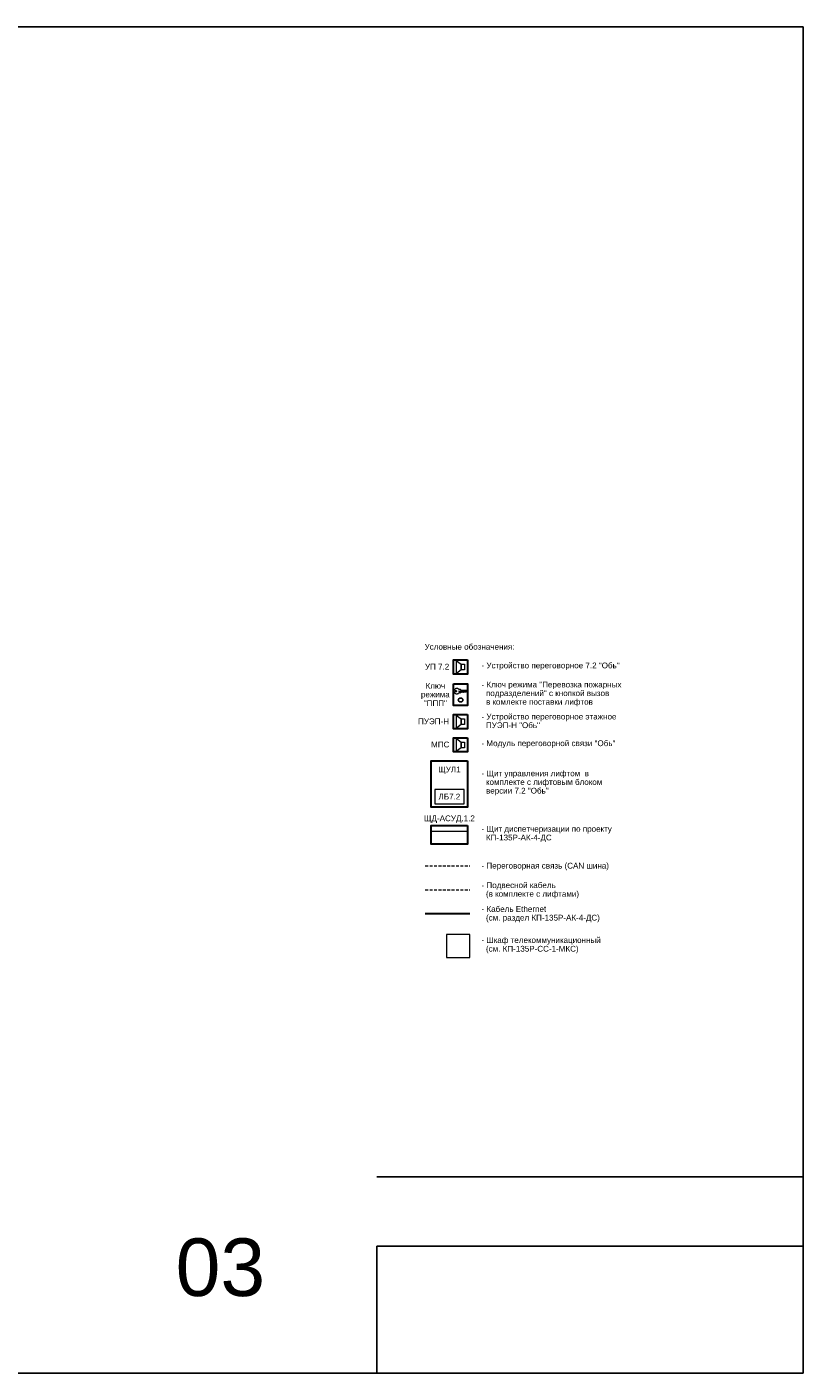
# Model space of a CAD drawing. Header units: millimetres. Extents: x 0 to 2625, y -889 to 841.
# Tile 23 of 24: x 2288 to 2625, y -677 to -93. Entities that reach past the tile are written whole.
import ezdxf
from ezdxf.enums import TextEntityAlignment as Align

# ---------------------------------------------------------------- set-up
doc = ezdxf.new("R2010")
doc.units = ezdxf.units.MM
doc.linetypes.add('штриховая', pattern=[19.05, 12.7, -6.35])
doc.layers.get('0').update_dxf_attribs({"lineweight": 15})
doc.layers.add('UNPLOTTED', color=2, linetype='Continuous', plot=False)
doc.styles.add('CP.Text', font='arial.ttf')

# ---------------------------------------------------------------- blocks, each defined once
blk = doc.blocks.new('*U1')
at = {"color": 0}
blk.add_line((0, 85.08), (-185, 85.08), dxfattribs=at)
for points in [[(0, 584), (0, 0), (-816, 0), (-816, 584)], [(-185, 55.08), (0, 55.08), (0, 0), (-185, 0)]]:
    blk.add_lwpolyline(points, close=True, dxfattribs=at)

msp = doc.modelspace()

# ---------------------------------------------------------------- linework, layer by layer
msp.add_line((2463.31, -441.96), (2479.08, -441.96))
at = {"color": 4, "linetype": 'штриховая', "ltscale": 0.1}
msp.add_line((2460.72, -457.07), (2479.98, -457.07), dxfattribs=at)
at = {"color": 30, "linetype": 'штриховая', "ltscale": 0.1, "true_color": 0xf26722}
msp.add_line((2460.72, -467.41), (2479.98, -467.41), dxfattribs=at)
at = {"color": 1, "lineweight": 30}
msp.add_line((2460.72, -477.74), (2479.98, -477.74), dxfattribs=at)
at = {"lineweight": 30}
for points in [[(2479.08, -367.68), (2479.08, -373.86), (2472.94, -373.86), (2472.94, -367.68)], [(2472.94, -378.12), (2479.08, -378.12), (2479.08, -387.52), (2472.94, -387.52)], [(2479.08, -391.39), (2479.08, -397.57), (2472.94, -397.57), (2472.94, -391.39)], [(2479.08, -401.44), (2479.08, -407.62), (2472.94, -407.62), (2472.94, -401.44)], [(2479.08, -411.53), (2479.08, -431.61), (2463.31, -431.61), (2463.31, -411.53)], [(2479.08, -439.5), (2479.08, -447.58), (2463.31, -447.58), (2463.31, -439.5)]]:
    msp.add_lwpolyline(points, close=True, dxfattribs=at)
at = {"lineweight": 18}
for points in [[(2474.33, -373.52), (2474.33, -368.02), (2476.28, -369.55), (2476.28, -372.04)], [(2477.68, -369.55), (2477.68, -372.04), (2476.28, -372.04), (2476.28, -369.55)], [(2474.33, -397.23), (2474.33, -391.73), (2476.28, -393.25), (2476.28, -395.75)], [(2477.68, -393.25), (2477.68, -395.75), (2476.28, -395.75), (2476.28, -393.25)], [(2474.33, -407.28), (2474.33, -401.78), (2476.28, -403.3), (2476.28, -405.8)], [(2477.68, -403.3), (2477.68, -405.8), (2476.28, -405.8), (2476.28, -403.3)], [(2463.31, -431.61), (2463.31, -411.53), (2479.08, -411.53), (2479.08, -431.61)]]:
    msp.add_lwpolyline(points, close=True, dxfattribs=at)
for points in [[(2478.61, -381.34), (2475.65, -381.34), (2475.31, -381.21), (2478.78, -381.21)], [(2475.44, -380.62), (2475.73, -380.41), (2475.86, -380.41), (2475.94, -380.45), (2475.94, -380.74), (2478.44, -380.74), (2478.86, -381.04), (2478.86, -381.13), (2478.31, -381.63), (2478.02, -381.63), (2477.81, -381.42), (2477.47, -381.76), (2477.42, -381.76)], [(2477.34, -381.76), (2477.26, -381.76), (2476.92, -381.46), (2476.58, -381.8), (2476.32, -381.55), (2475.94, -381.55), (2475.94, -382.01), (2475.86, -382.06), (2475.44, -381.85)]]:
    msp.add_lwpolyline(points, dxfattribs=at)
at = {"lineweight": 25}
msp.add_lwpolyline([(2477.34, -381.76), (2477.38, -381.68), (2477.42, -381.76)], dxfattribs=at)
msp.add_lwpolyline([(2464.81, -430.11), (2477.58, -430.11), (2477.58, -423.89), (2464.81, -423.89)], close=True)
at = {"color": 6}
msp.add_lwpolyline([(2469.98, -496.82), (2479.98, -496.82), (2479.98, -486.82), (2469.98, -486.82)], close=True, dxfattribs=at)
at = {"lineweight": 25}
msp.add_circle((2474.06, -381.23), 0.275, dxfattribs=at)
at = {"lineweight": 18}
for radius in [0.995, 0.825]:
    msp.add_circle((2476.05, -385.08), radius, dxfattribs=at)
for points, knots in [([(2473.23, -381.24), (2473.23, -381.05), (2473.27, -380.87), (2473.4, -380.55), (2473.49, -380.4), (2473.68, -380.21), (2473.76, -380.15), (2473.93, -380.04), (2474.02, -380), (2474.12, -379.98)], [0, 0, 0, 0, 0.547336, 0.547336, 1.063434, 1.063434, 1.361474, 1.361474, 1.660846, 1.660846, 1.660846, 1.660846]), ([(2474.13, -382.49), (2473.99, -382.45), (2473.87, -382.39), (2473.63, -382.22), (2473.53, -382.1), (2473.38, -381.87), (2473.33, -381.75), (2473.25, -381.5), (2473.23, -381.37), (2473.23, -381.24)], [0, 0, 0, 0, 0.417934, 0.417934, 0.875269, 0.875269, 1.256039, 1.256039, 1.653364, 1.653364, 1.653364, 1.653364]), ([(2474.12, -379.98), (2474.25, -379.94), (2474.39, -379.93), (2474.66, -379.96), (2474.79, -380.01), (2475.02, -380.13), (2475.12, -380.21), (2475.3, -380.4), (2475.37, -380.51), (2475.43, -380.63)], [0, 0, 0, 0, 0.41198, 0.41198, 0.823657, 0.823657, 1.201793, 1.201793, 1.602028, 1.602028, 1.602028, 1.602028]), ([(2475.43, -381.82), (2475.36, -381.97), (2475.26, -382.11), (2475.03, -382.33), (2474.9, -382.41), (2474.66, -382.5), (2474.55, -382.52), (2474.34, -382.53), (2474.23, -382.51), (2474.13, -382.49)], [0, 0, 0, 0, 0.510094, 0.510094, 0.964236, 0.964236, 1.282131, 1.282131, 1.607848, 1.607848, 1.607848, 1.607848])]:
    msp.add_open_spline(points, degree=3, knots=knots, dxfattribs=at)

# ---------------------------------------------------------------- block references
at = {"layer": 'UNPLOTTED'}
msp.add_blockref('*U1', (2624.66, -677.08), dxfattribs=at)

# ---------------------------------------------------------------- texts
at = {"style": 'CP.Text'}
msp.add_text('Условные обозначения:', height=2.5, dxfattribs=at).set_placement((2460.43, -361.97), align=Align.MIDDLE_LEFT)
at = {"char_height": 2.5, "line_spacing_factor": 0.9, "style": 'CP.Text'}
for s, insert, width, attachment_point in [('УП 7.2', (2465.84, -370.63), 18, 5), ('- Устройство переговорное 7.2 "Обь"', (2485.11, -370.46), 76.4545, 4), ('Ключ\\Pрежима\\P"ППП"', (2465.09, -382.68), 18, 5), ('- Ключ режима "Перевозка пожарных\\P  подразделений" с кнопкой вызов\\P  в комлекте поставки лифтов', (2485.11, -382.5), 76.4545, 4), ('- Устройство переговорное этажное ^I  \\P  ПУЭП-Н "Обь"', (2485.11, -394.16), 76.4545, 4), ('ПУЭП-Н', (2464.31, -394.34), 18, 5), ('МПС', (2467.22, -404.39), 18, 5), ('- Модуль переговорной связи "Обь"', (2485.11, -404.22), 76.4545, 4), ('ЩУЛ1', (2471.19, -415.57), 15.77, 5), ('\\P- Щит управления лифтом  в \\P  комплекте с лифтовым блоком\\P  версии 7.2 "Обь"', (2485.11, -419.17), 76.4545, 4), ('ЛБ7.2', (2471.19, -427), 12.77, 5), ('ЩД-АСУД.1.2', (2471.19, -436.76), 24.8729, 5), ('- Щит диспетчеризации по проекту\\P  КП-135Р-АК-4-ДС', (2485.11, -443.23), 76.4545, 4), ('- Переговорная связь (CAN шина)', (2485.11, -457.33), 76.4545, 4), ('- Подвесной кабель\\P  (в комплекте с лифтами)', (2485.11, -467.67), 76.4545, 4), ('- Кабель Ethernet\\P  (см. раздел КП-135Р-АК-4-ДС)', (2485.11, -478.01), 76.4545, 4), ('\\pxt12;- Шкаф телекоммуникационный\\P  (см. КП-135Р-СС-1-МКС)', (2485.11, -491.49), 76.4545, 4)]:
    msp.add_mtext(s, dxfattribs=dict(at, insert=insert, width=width, attachment_point=attachment_point))
at = {"layer": 'UNPLOTTED', "style": 'CP.Text'}
msp.add_text('03', height=25, dxfattribs=at).set_placement((2391.23, -643.65), align=Align.RIGHT)

doc.saveas('drawing.dxf')
